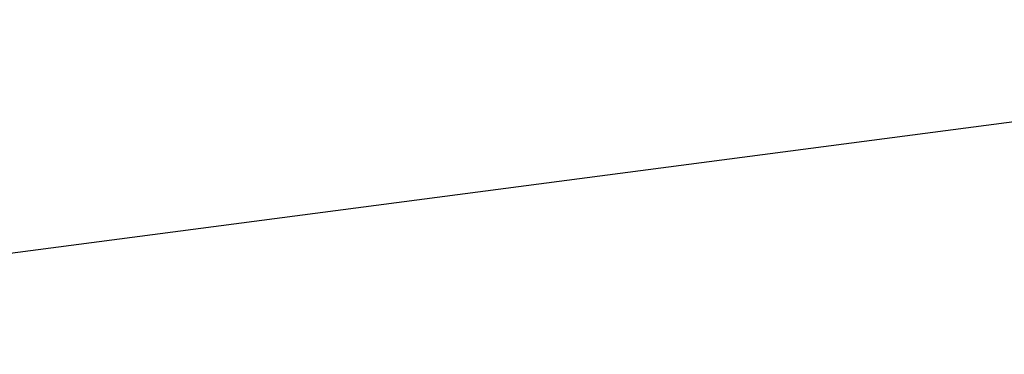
# Model space of a CAD drawing. Extents: x 0 to 363660, y 0 to 4201329.
# Tile 133 of 256: x 360214.7576 to 360214.8226, y 4200495.6146 to 4200495.6367. Entities that reach past the tile are written whole.
import ezdxf

# ---------------------------------------------------------------- set-up
doc = ezdxf.new("R2010")
doc.units = 0
doc.header["$LTSCALE"] = 0.5
doc.header["$MEASUREMENT"] = 0
doc.layers.add('(032) Горизонтали утолщенные', color=32, linetype='Continuous', lineweight=30)

# ---------------------------------------------------------------- blocks, each defined once
blk = doc.blocks.new('gergrgrre')
at = {"layer": '(032) Горизонтали утолщенные', "color": 32}
blk.add_polyline3d([(360221.745167, 4200495.461406, 546), (360220.39, 4200495.589996, 546), (360218.98, 4200495.690002, 546), (360217.57, 4200495.739998, 546), (360216.2, 4200495.730003, 546), (360214.9, 4200495.639999, 546), (360213.68, 4200495.480003, 546), (360212.51, 4200495.25, 546), (360211.4, 4200494.949997, 546), (360210.33, 4200494.580002, 546), (360209.3, 4200494.139999, 546), (360208.29, 4200493.629997, 546), (360207.29, 4200493.059998, 546), (360206.32, 4200492.410004, 546), (360205.37, 4200491.68, 546), (360204.44, 4200490.860001, 546)], dxfattribs=at)
blk.add_polyline3d([(360221.745167, 4200495.461406, 546), (360220.39, 4200495.589996, 546), (360218.98, 4200495.690002, 546), (360217.57, 4200495.739998, 546), (360216.2, 4200495.730003, 546), (360214.9, 4200495.639999, 546), (360213.68, 4200495.480003, 546), (360212.51, 4200495.25, 546), (360211.4, 4200494.949997, 546), (360210.33, 4200494.580002, 546), (360209.3, 4200494.139999, 546), (360208.29, 4200493.629997, 546), (360207.29, 4200493.059998, 546), (360206.32, 4200492.410004, 546), (360205.37, 4200491.68, 546), (360204.44, 4200490.860001, 546)], dxfattribs=at)
blk.add_polyline3d([(360221.745167, 4200495.461406, 546), (360220.39, 4200495.589996, 546), (360218.98, 4200495.690002, 546), (360217.57, 4200495.739998, 546), (360216.2, 4200495.730003, 546), (360214.9, 4200495.639999, 546), (360213.68, 4200495.480003, 546), (360212.51, 4200495.25, 546), (360211.4, 4200494.949997, 546), (360210.33, 4200494.580002, 546), (360209.3, 4200494.139999, 546), (360208.29, 4200493.629997, 546), (360207.29, 4200493.059998, 546), (360206.32, 4200492.410004, 546), (360205.37, 4200491.68, 546), (360204.44, 4200490.860001, 546)], dxfattribs=at)
blk.add_polyline3d([(360221.745167, 4200495.461406, 546), (360220.39, 4200495.589996, 546), (360218.98, 4200495.690002, 546), (360217.57, 4200495.739998, 546), (360216.2, 4200495.730003, 546), (360214.9, 4200495.639999, 546), (360213.68, 4200495.480003, 546), (360212.51, 4200495.25, 546), (360211.4, 4200494.949997, 546), (360210.33, 4200494.580002, 546), (360209.3, 4200494.139999, 546), (360208.29, 4200493.629997, 546), (360207.29, 4200493.059998, 546), (360206.32, 4200492.410004, 546), (360205.37, 4200491.68, 546), (360204.44, 4200490.860001, 546)], dxfattribs=at)
blk.add_polyline3d([(360221.745167, 4200495.461406, 546), (360220.39, 4200495.589996, 546), (360218.98, 4200495.690002, 546), (360217.57, 4200495.739998, 546), (360216.2, 4200495.730003, 546), (360214.9, 4200495.639999, 546), (360213.68, 4200495.480003, 546), (360212.51, 4200495.25, 546), (360211.4, 4200494.949997, 546), (360210.33, 4200494.580002, 546), (360209.3, 4200494.139999, 546), (360208.29, 4200493.629997, 546), (360207.29, 4200493.059998, 546), (360206.32, 4200492.410004, 546), (360205.37, 4200491.68, 546), (360204.44, 4200490.860001, 546)], dxfattribs=at)
blk.add_polyline3d([(360221.745167, 4200495.461406, 546), (360220.39, 4200495.589996, 546), (360218.98, 4200495.690002, 546), (360217.57, 4200495.739998, 546), (360216.2, 4200495.730003, 546), (360214.9, 4200495.639999, 546), (360213.68, 4200495.480003, 546), (360212.51, 4200495.25, 546), (360211.4, 4200494.949997, 546), (360210.33, 4200494.580002, 546), (360209.3, 4200494.139999, 546), (360208.29, 4200493.629997, 546), (360207.29, 4200493.059998, 546), (360206.32, 4200492.410004, 546), (360205.37, 4200491.68, 546), (360204.44, 4200490.860001, 546)], dxfattribs=at)
blk.add_polyline3d([(360221.745167, 4200495.461406, 546), (360220.39, 4200495.589996, 546), (360218.98, 4200495.690002, 546), (360217.57, 4200495.739998, 546), (360216.2, 4200495.730003, 546), (360214.9, 4200495.639999, 546), (360213.68, 4200495.480003, 546), (360212.51, 4200495.25, 546), (360211.4, 4200494.949997, 546), (360210.33, 4200494.580002, 546), (360209.3, 4200494.139999, 546), (360208.29, 4200493.629997, 546), (360207.29, 4200493.059998, 546), (360206.32, 4200492.410004, 546), (360205.37, 4200491.68, 546), (360204.44, 4200490.860001, 546)], dxfattribs=at)
blk.add_polyline3d([(360221.745167, 4200495.461406, 546), (360220.39, 4200495.589996, 546), (360218.98, 4200495.690002, 546), (360217.57, 4200495.739998, 546), (360216.2, 4200495.730003, 546), (360214.9, 4200495.639999, 546), (360213.68, 4200495.480003, 546), (360212.51, 4200495.25, 546), (360211.4, 4200494.949997, 546), (360210.33, 4200494.580002, 546), (360209.3, 4200494.139999, 546), (360208.29, 4200493.629997, 546), (360207.29, 4200493.059998, 546), (360206.32, 4200492.410004, 546), (360205.37, 4200491.68, 546), (360204.44, 4200490.860001, 546)], dxfattribs=at)
blk.add_polyline3d([(360221.745167, 4200495.461406, 546), (360220.39, 4200495.589996, 546), (360218.98, 4200495.690002, 546), (360217.57, 4200495.739998, 546), (360216.2, 4200495.730003, 546), (360214.9, 4200495.639999, 546), (360213.68, 4200495.480003, 546), (360212.51, 4200495.25, 546), (360211.4, 4200494.949997, 546), (360210.33, 4200494.580002, 546), (360209.3, 4200494.139999, 546), (360208.29, 4200493.629997, 546), (360207.29, 4200493.059998, 546), (360206.32, 4200492.410004, 546), (360205.37, 4200491.68, 546), (360204.44, 4200490.860001, 546)], dxfattribs=at)
blk.add_polyline3d([(360221.745167, 4200495.461406, 546), (360220.39, 4200495.589996, 546), (360218.98, 4200495.690002, 546), (360217.57, 4200495.739998, 546), (360216.2, 4200495.730003, 546), (360214.9, 4200495.639999, 546), (360213.68, 4200495.480003, 546), (360212.51, 4200495.25, 546), (360211.4, 4200494.949997, 546), (360210.33, 4200494.580002, 546), (360209.3, 4200494.139999, 546), (360208.29, 4200493.629997, 546), (360207.29, 4200493.059998, 546), (360206.32, 4200492.410004, 546), (360205.37, 4200491.68, 546), (360204.44, 4200490.860001, 546)], dxfattribs=at)
blk.add_polyline3d([(360221.745167, 4200495.461406, 546), (360220.39, 4200495.589996, 546), (360218.98, 4200495.690002, 546), (360217.57, 4200495.739998, 546), (360216.2, 4200495.730003, 546), (360214.9, 4200495.639999, 546), (360213.68, 4200495.480003, 546), (360212.51, 4200495.25, 546), (360211.4, 4200494.949997, 546), (360210.33, 4200494.580002, 546), (360209.3, 4200494.139999, 546), (360208.29, 4200493.629997, 546), (360207.29, 4200493.059998, 546), (360206.32, 4200492.410004, 546), (360205.37, 4200491.68, 546), (360204.44, 4200490.860001, 546)], dxfattribs=at)
blk.add_polyline3d([(360221.745167, 4200495.461406, 546), (360220.39, 4200495.589996, 546), (360218.98, 4200495.690002, 546), (360217.57, 4200495.739998, 546), (360216.2, 4200495.730003, 546), (360214.9, 4200495.639999, 546), (360213.68, 4200495.480003, 546), (360212.51, 4200495.25, 546), (360211.4, 4200494.949997, 546), (360210.33, 4200494.580002, 546), (360209.3, 4200494.139999, 546), (360208.29, 4200493.629997, 546), (360207.29, 4200493.059998, 546), (360206.32, 4200492.410004, 546), (360205.37, 4200491.68, 546), (360204.44, 4200490.860001, 546)], dxfattribs=at)
blk.add_polyline3d([(360221.745167, 4200495.461406, 546), (360220.39, 4200495.589996, 546), (360218.98, 4200495.690002, 546), (360217.57, 4200495.739998, 546), (360216.2, 4200495.730003, 546), (360214.9, 4200495.639999, 546), (360213.68, 4200495.480003, 546), (360212.51, 4200495.25, 546), (360211.4, 4200494.949997, 546), (360210.33, 4200494.580002, 546), (360209.3, 4200494.139999, 546), (360208.29, 4200493.629997, 546), (360207.29, 4200493.059998, 546), (360206.32, 4200492.410004, 546), (360205.37, 4200491.68, 546), (360204.44, 4200490.860001, 546)], dxfattribs=at)
blk.add_polyline3d([(360221.745167, 4200495.461406, 546), (360220.39, 4200495.589996, 546), (360218.98, 4200495.690002, 546), (360217.57, 4200495.739998, 546), (360216.2, 4200495.730003, 546), (360214.9, 4200495.639999, 546), (360213.68, 4200495.480003, 546), (360212.51, 4200495.25, 546), (360211.4, 4200494.949997, 546), (360210.33, 4200494.580002, 546), (360209.3, 4200494.139999, 546), (360208.29, 4200493.629997, 546), (360207.29, 4200493.059998, 546), (360206.32, 4200492.410004, 546), (360205.37, 4200491.68, 546), (360204.44, 4200490.860001, 546)], dxfattribs=at)
blk.add_polyline3d([(360221.745167, 4200495.461406, 546), (360220.39, 4200495.589996, 546), (360218.98, 4200495.690002, 546), (360217.57, 4200495.739998, 546), (360216.2, 4200495.730003, 546), (360214.9, 4200495.639999, 546), (360213.68, 4200495.480003, 546), (360212.51, 4200495.25, 546), (360211.4, 4200494.949997, 546), (360210.33, 4200494.580002, 546), (360209.3, 4200494.139999, 546), (360208.29, 4200493.629997, 546), (360207.29, 4200493.059998, 546), (360206.32, 4200492.410004, 546), (360205.37, 4200491.68, 546), (360204.44, 4200490.860001, 546)], dxfattribs=at)
blk.add_polyline3d([(360221.745167, 4200495.461406, 546), (360220.39, 4200495.589996, 546), (360218.98, 4200495.690002, 546), (360217.57, 4200495.739998, 546), (360216.2, 4200495.730003, 546), (360214.9, 4200495.639999, 546), (360213.68, 4200495.480003, 546), (360212.51, 4200495.25, 546), (360211.4, 4200494.949997, 546), (360210.33, 4200494.580002, 546), (360209.3, 4200494.139999, 546), (360208.29, 4200493.629997, 546), (360207.29, 4200493.059998, 546), (360206.32, 4200492.410004, 546), (360205.37, 4200491.68, 546), (360204.44, 4200490.860001, 546)], dxfattribs=at)
blk.add_polyline3d([(360221.745167, 4200495.461406, 546), (360220.39, 4200495.589996, 546), (360218.98, 4200495.690002, 546), (360217.57, 4200495.739998, 546), (360216.2, 4200495.730003, 546), (360214.9, 4200495.639999, 546), (360213.68, 4200495.480003, 546), (360212.51, 4200495.25, 546), (360211.4, 4200494.949997, 546), (360210.33, 4200494.580002, 546), (360209.3, 4200494.139999, 546), (360208.29, 4200493.629997, 546), (360207.29, 4200493.059998, 546), (360206.32, 4200492.410004, 546), (360205.37, 4200491.68, 546), (360204.44, 4200490.860001, 546)], dxfattribs=at)
blk.add_polyline3d([(360221.745167, 4200495.461406, 546), (360220.39, 4200495.589996, 546), (360218.98, 4200495.690002, 546), (360217.57, 4200495.739998, 546), (360216.2, 4200495.730003, 546), (360214.9, 4200495.639999, 546), (360213.68, 4200495.480003, 546), (360212.51, 4200495.25, 546), (360211.4, 4200494.949997, 546), (360210.33, 4200494.580002, 546), (360209.3, 4200494.139999, 546), (360208.29, 4200493.629997, 546), (360207.29, 4200493.059998, 546), (360206.32, 4200492.410004, 546), (360205.37, 4200491.68, 546), (360204.44, 4200490.860001, 546)], dxfattribs=at)
blk.add_polyline3d([(360221.745167, 4200495.461406, 546), (360220.39, 4200495.589996, 546), (360218.98, 4200495.690002, 546), (360217.57, 4200495.739998, 546), (360216.2, 4200495.730003, 546), (360214.9, 4200495.639999, 546), (360213.68, 4200495.480003, 546), (360212.51, 4200495.25, 546), (360211.4, 4200494.949997, 546), (360210.33, 4200494.580002, 546), (360209.3, 4200494.139999, 546), (360208.29, 4200493.629997, 546), (360207.29, 4200493.059998, 546), (360206.32, 4200492.410004, 546), (360205.37, 4200491.68, 546), (360204.44, 4200490.860001, 546)], dxfattribs=at)
blk.add_polyline3d([(360221.745167, 4200495.461406, 546), (360220.39, 4200495.589996, 546), (360218.98, 4200495.690002, 546), (360217.57, 4200495.739998, 546), (360216.2, 4200495.730003, 546), (360214.9, 4200495.639999, 546), (360213.68, 4200495.480003, 546), (360212.51, 4200495.25, 546), (360211.4, 4200494.949997, 546), (360210.33, 4200494.580002, 546), (360209.3, 4200494.139999, 546), (360208.29, 4200493.629997, 546), (360207.29, 4200493.059998, 546), (360206.32, 4200492.410004, 546), (360205.37, 4200491.68, 546), (360204.44, 4200490.860001, 546)], dxfattribs=at)
blk.add_polyline3d([(360221.745167, 4200495.461406, 546), (360220.39, 4200495.589996, 546), (360218.98, 4200495.690002, 546), (360217.57, 4200495.739998, 546), (360216.2, 4200495.730003, 546), (360214.9, 4200495.639999, 546), (360213.68, 4200495.480003, 546), (360212.51, 4200495.25, 546), (360211.4, 4200494.949997, 546), (360210.33, 4200494.580002, 546), (360209.3, 4200494.139999, 546), (360208.29, 4200493.629997, 546), (360207.29, 4200493.059998, 546), (360206.32, 4200492.410004, 546), (360205.37, 4200491.68, 546), (360204.44, 4200490.860001, 546)], dxfattribs=at)
blk.add_polyline3d([(360221.745167, 4200495.461406, 546), (360220.39, 4200495.589996, 546), (360218.98, 4200495.690002, 546), (360217.57, 4200495.739998, 546), (360216.2, 4200495.730003, 546), (360214.9, 4200495.639999, 546), (360213.68, 4200495.480003, 546), (360212.51, 4200495.25, 546), (360211.4, 4200494.949997, 546), (360210.33, 4200494.580002, 546), (360209.3, 4200494.139999, 546), (360208.29, 4200493.629997, 546), (360207.29, 4200493.059998, 546), (360206.32, 4200492.410004, 546), (360205.37, 4200491.68, 546), (360204.44, 4200490.860001, 546)], dxfattribs=at)
blk.add_polyline3d([(360221.745167, 4200495.461406, 546), (360220.39, 4200495.589996, 546), (360218.98, 4200495.690002, 546), (360217.57, 4200495.739998, 546), (360216.2, 4200495.730003, 546), (360214.9, 4200495.639999, 546), (360213.68, 4200495.480003, 546), (360212.51, 4200495.25, 546), (360211.4, 4200494.949997, 546), (360210.33, 4200494.580002, 546), (360209.3, 4200494.139999, 546), (360208.29, 4200493.629997, 546), (360207.29, 4200493.059998, 546), (360206.32, 4200492.410004, 546), (360205.37, 4200491.68, 546), (360204.44, 4200490.860001, 546)], dxfattribs=at)
blk.add_polyline3d([(360221.745167, 4200495.461406, 546), (360220.39, 4200495.589996, 546), (360218.98, 4200495.690002, 546), (360217.57, 4200495.739998, 546), (360216.2, 4200495.730003, 546), (360214.9, 4200495.639999, 546), (360213.68, 4200495.480003, 546), (360212.51, 4200495.25, 546), (360211.4, 4200494.949997, 546), (360210.33, 4200494.580002, 546), (360209.3, 4200494.139999, 546), (360208.29, 4200493.629997, 546), (360207.29, 4200493.059998, 546), (360206.32, 4200492.410004, 546), (360205.37, 4200491.68, 546), (360204.44, 4200490.860001, 546)], dxfattribs=at)
blk.add_polyline3d([(360221.745167, 4200495.461406, 546), (360220.39, 4200495.589996, 546), (360218.98, 4200495.690002, 546), (360217.57, 4200495.739998, 546), (360216.2, 4200495.730003, 546), (360214.9, 4200495.639999, 546), (360213.68, 4200495.480003, 546), (360212.51, 4200495.25, 546), (360211.4, 4200494.949997, 546), (360210.33, 4200494.580002, 546), (360209.3, 4200494.139999, 546), (360208.29, 4200493.629997, 546), (360207.29, 4200493.059998, 546), (360206.32, 4200492.410004, 546), (360205.37, 4200491.68, 546), (360204.44, 4200490.860001, 546)], dxfattribs=at)
blk.add_polyline3d([(360221.745167, 4200495.461406, 546), (360220.39, 4200495.589996, 546), (360218.98, 4200495.690002, 546), (360217.57, 4200495.739998, 546), (360216.2, 4200495.730003, 546), (360214.9, 4200495.639999, 546), (360213.68, 4200495.480003, 546), (360212.51, 4200495.25, 546), (360211.4, 4200494.949997, 546), (360210.33, 4200494.580002, 546), (360209.3, 4200494.139999, 546), (360208.29, 4200493.629997, 546), (360207.29, 4200493.059998, 546), (360206.32, 4200492.410004, 546), (360205.37, 4200491.68, 546), (360204.44, 4200490.860001, 546)], dxfattribs=at)
blk.add_polyline3d([(360221.745167, 4200495.461406, 546), (360220.39, 4200495.589996, 546), (360218.98, 4200495.690002, 546), (360217.57, 4200495.739998, 546), (360216.2, 4200495.730003, 546), (360214.9, 4200495.639999, 546), (360213.68, 4200495.480003, 546), (360212.51, 4200495.25, 546), (360211.4, 4200494.949997, 546), (360210.33, 4200494.580002, 546), (360209.3, 4200494.139999, 546), (360208.29, 4200493.629997, 546), (360207.29, 4200493.059998, 546), (360206.32, 4200492.410004, 546), (360205.37, 4200491.68, 546), (360204.44, 4200490.860001, 546)], dxfattribs=at)
blk.add_polyline3d([(360221.745167, 4200495.461406, 546), (360220.39, 4200495.589996, 546), (360218.98, 4200495.690002, 546), (360217.57, 4200495.739998, 546), (360216.2, 4200495.730003, 546), (360214.9, 4200495.639999, 546), (360213.68, 4200495.480003, 546), (360212.51, 4200495.25, 546), (360211.4, 4200494.949997, 546), (360210.33, 4200494.580002, 546), (360209.3, 4200494.139999, 546), (360208.29, 4200493.629997, 546), (360207.29, 4200493.059998, 546), (360206.32, 4200492.410004, 546), (360205.37, 4200491.68, 546), (360204.44, 4200490.860001, 546)], dxfattribs=at)
blk.add_polyline3d([(360221.745167, 4200495.461406, 546), (360220.39, 4200495.589996, 546), (360218.98, 4200495.690002, 546), (360217.57, 4200495.739998, 546), (360216.2, 4200495.730003, 546), (360214.9, 4200495.639999, 546), (360213.68, 4200495.480003, 546), (360212.51, 4200495.25, 546), (360211.4, 4200494.949997, 546), (360210.33, 4200494.580002, 546), (360209.3, 4200494.139999, 546), (360208.29, 4200493.629997, 546), (360207.29, 4200493.059998, 546), (360206.32, 4200492.410004, 546), (360205.37, 4200491.68, 546), (360204.44, 4200490.860001, 546)], dxfattribs=at)
blk.add_polyline3d([(360221.745167, 4200495.461406, 546), (360220.39, 4200495.589996, 546), (360218.98, 4200495.690002, 546), (360217.57, 4200495.739998, 546), (360216.2, 4200495.730003, 546), (360214.9, 4200495.639999, 546), (360213.68, 4200495.480003, 546), (360212.51, 4200495.25, 546), (360211.4, 4200494.949997, 546), (360210.33, 4200494.580002, 546), (360209.3, 4200494.139999, 546), (360208.29, 4200493.629997, 546), (360207.29, 4200493.059998, 546), (360206.32, 4200492.410004, 546), (360205.37, 4200491.68, 546), (360204.44, 4200490.860001, 546)], dxfattribs=at)
blk.add_polyline3d([(360221.745167, 4200495.461406, 546), (360220.39, 4200495.589996, 546), (360218.98, 4200495.690002, 546), (360217.57, 4200495.739998, 546), (360216.2, 4200495.730003, 546), (360214.9, 4200495.639999, 546), (360213.68, 4200495.480003, 546), (360212.51, 4200495.25, 546), (360211.4, 4200494.949997, 546), (360210.33, 4200494.580002, 546), (360209.3, 4200494.139999, 546), (360208.29, 4200493.629997, 546), (360207.29, 4200493.059998, 546), (360206.32, 4200492.410004, 546), (360205.37, 4200491.68, 546), (360204.44, 4200490.860001, 546)], dxfattribs=at)
blk.add_polyline3d([(360221.745167, 4200495.461406, 546), (360220.39, 4200495.589996, 546), (360218.98, 4200495.690002, 546), (360217.57, 4200495.739998, 546), (360216.2, 4200495.730003, 546), (360214.9, 4200495.639999, 546), (360213.68, 4200495.480003, 546), (360212.51, 4200495.25, 546), (360211.4, 4200494.949997, 546), (360210.33, 4200494.580002, 546), (360209.3, 4200494.139999, 546), (360208.29, 4200493.629997, 546), (360207.29, 4200493.059998, 546), (360206.32, 4200492.410004, 546), (360205.37, 4200491.68, 546), (360204.44, 4200490.860001, 546)], dxfattribs=at)
blk.add_polyline3d([(360221.745167, 4200495.461406, 546), (360220.39, 4200495.589996, 546), (360218.98, 4200495.690002, 546), (360217.57, 4200495.739998, 546), (360216.2, 4200495.730003, 546), (360214.9, 4200495.639999, 546), (360213.68, 4200495.480003, 546), (360212.51, 4200495.25, 546), (360211.4, 4200494.949997, 546), (360210.33, 4200494.580002, 546), (360209.3, 4200494.139999, 546), (360208.29, 4200493.629997, 546), (360207.29, 4200493.059998, 546), (360206.32, 4200492.410004, 546), (360205.37, 4200491.68, 546), (360204.44, 4200490.860001, 546)], dxfattribs=at)
blk.add_polyline3d([(360221.745167, 4200495.461406, 546), (360220.39, 4200495.589996, 546), (360218.98, 4200495.690002, 546), (360217.57, 4200495.739998, 546), (360216.2, 4200495.730003, 546), (360214.9, 4200495.639999, 546), (360213.68, 4200495.480003, 546), (360212.51, 4200495.25, 546), (360211.4, 4200494.949997, 546), (360210.33, 4200494.580002, 546), (360209.3, 4200494.139999, 546), (360208.29, 4200493.629997, 546), (360207.29, 4200493.059998, 546), (360206.32, 4200492.410004, 546), (360205.37, 4200491.68, 546), (360204.44, 4200490.860001, 546)], dxfattribs=at)
blk.add_polyline3d([(360221.745167, 4200495.461406, 546), (360220.39, 4200495.589996, 546), (360218.98, 4200495.690002, 546), (360217.57, 4200495.739998, 546), (360216.2, 4200495.730003, 546), (360214.9, 4200495.639999, 546), (360213.68, 4200495.480003, 546), (360212.51, 4200495.25, 546), (360211.4, 4200494.949997, 546), (360210.33, 4200494.580002, 546), (360209.3, 4200494.139999, 546), (360208.29, 4200493.629997, 546), (360207.29, 4200493.059998, 546), (360206.32, 4200492.410004, 546), (360205.37, 4200491.68, 546), (360204.44, 4200490.860001, 546)], dxfattribs=at)
blk.add_polyline3d([(360221.745167, 4200495.461406, 546), (360220.39, 4200495.589996, 546), (360218.98, 4200495.690002, 546), (360217.57, 4200495.739998, 546), (360216.2, 4200495.730003, 546), (360214.9, 4200495.639999, 546), (360213.68, 4200495.480003, 546), (360212.51, 4200495.25, 546), (360211.4, 4200494.949997, 546), (360210.33, 4200494.580002, 546), (360209.3, 4200494.139999, 546), (360208.29, 4200493.629997, 546), (360207.29, 4200493.059998, 546), (360206.32, 4200492.410004, 546), (360205.37, 4200491.68, 546), (360204.44, 4200490.860001, 546)], dxfattribs=at)
blk.add_polyline3d([(360221.745167, 4200495.461406, 546), (360220.39, 4200495.589996, 546), (360218.98, 4200495.690002, 546), (360217.57, 4200495.739998, 546), (360216.2, 4200495.730003, 546), (360214.9, 4200495.639999, 546), (360213.68, 4200495.480003, 546), (360212.51, 4200495.25, 546), (360211.4, 4200494.949997, 546), (360210.33, 4200494.580002, 546), (360209.3, 4200494.139999, 546), (360208.29, 4200493.629997, 546), (360207.29, 4200493.059998, 546), (360206.32, 4200492.410004, 546), (360205.37, 4200491.68, 546), (360204.44, 4200490.860001, 546)], dxfattribs=at)
blk.add_polyline3d([(360221.745167, 4200495.461406, 546), (360220.39, 4200495.589996, 546), (360218.98, 4200495.690002, 546), (360217.57, 4200495.739998, 546), (360216.2, 4200495.730003, 546), (360214.9, 4200495.639999, 546), (360213.68, 4200495.480003, 546), (360212.51, 4200495.25, 546), (360211.4, 4200494.949997, 546), (360210.33, 4200494.580002, 546), (360209.3, 4200494.139999, 546), (360208.29, 4200493.629997, 546), (360207.29, 4200493.059998, 546), (360206.32, 4200492.410004, 546), (360205.37, 4200491.68, 546), (360204.44, 4200490.860001, 546)], dxfattribs=at)
blk.add_polyline3d([(360221.745167, 4200495.461406, 546), (360220.39, 4200495.589996, 546), (360218.98, 4200495.690002, 546), (360217.57, 4200495.739998, 546), (360216.2, 4200495.730003, 546), (360214.9, 4200495.639999, 546), (360213.68, 4200495.480003, 546), (360212.51, 4200495.25, 546), (360211.4, 4200494.949997, 546), (360210.33, 4200494.580002, 546), (360209.3, 4200494.139999, 546), (360208.29, 4200493.629997, 546), (360207.29, 4200493.059998, 546), (360206.32, 4200492.410004, 546), (360205.37, 4200491.68, 546), (360204.44, 4200490.860001, 546)], dxfattribs=at)
blk.add_polyline3d([(360221.745167, 4200495.461406, 546), (360220.39, 4200495.589996, 546), (360218.98, 4200495.690002, 546), (360217.57, 4200495.739998, 546), (360216.2, 4200495.730003, 546), (360214.9, 4200495.639999, 546), (360213.68, 4200495.480003, 546), (360212.51, 4200495.25, 546), (360211.4, 4200494.949997, 546), (360210.33, 4200494.580002, 546), (360209.3, 4200494.139999, 546), (360208.29, 4200493.629997, 546), (360207.29, 4200493.059998, 546), (360206.32, 4200492.410004, 546), (360205.37, 4200491.68, 546), (360204.44, 4200490.860001, 546)], dxfattribs=at)
blk.add_polyline3d([(360221.745167, 4200495.461406, 546), (360220.39, 4200495.589996, 546), (360218.98, 4200495.690002, 546), (360217.57, 4200495.739998, 546), (360216.2, 4200495.730003, 546), (360214.9, 4200495.639999, 546), (360213.68, 4200495.480003, 546), (360212.51, 4200495.25, 546), (360211.4, 4200494.949997, 546), (360210.33, 4200494.580002, 546), (360209.3, 4200494.139999, 546), (360208.29, 4200493.629997, 546), (360207.29, 4200493.059998, 546), (360206.32, 4200492.410004, 546), (360205.37, 4200491.68, 546), (360204.44, 4200490.860001, 546)], dxfattribs=at)
blk.add_polyline3d([(360221.745167, 4200495.461406, 546), (360220.39, 4200495.589996, 546), (360218.98, 4200495.690002, 546), (360217.57, 4200495.739998, 546), (360216.2, 4200495.730003, 546), (360214.9, 4200495.639999, 546), (360213.68, 4200495.480003, 546), (360212.51, 4200495.25, 546), (360211.4, 4200494.949997, 546), (360210.33, 4200494.580002, 546), (360209.3, 4200494.139999, 546), (360208.29, 4200493.629997, 546), (360207.29, 4200493.059998, 546), (360206.32, 4200492.410004, 546), (360205.37, 4200491.68, 546), (360204.44, 4200490.860001, 546)], dxfattribs=at)
blk.add_polyline3d([(360221.745167, 4200495.461406, 546), (360220.39, 4200495.589996, 546), (360218.98, 4200495.690002, 546), (360217.57, 4200495.739998, 546), (360216.2, 4200495.730003, 546), (360214.9, 4200495.639999, 546), (360213.68, 4200495.480003, 546), (360212.51, 4200495.25, 546), (360211.4, 4200494.949997, 546), (360210.33, 4200494.580002, 546), (360209.3, 4200494.139999, 546), (360208.29, 4200493.629997, 546), (360207.29, 4200493.059998, 546), (360206.32, 4200492.410004, 546), (360205.37, 4200491.68, 546), (360204.44, 4200490.860001, 546)], dxfattribs=at)
blk.add_polyline3d([(360221.745167, 4200495.461406, 546), (360220.39, 4200495.589996, 546), (360218.98, 4200495.690002, 546), (360217.57, 4200495.739998, 546), (360216.2, 4200495.730003, 546), (360214.9, 4200495.639999, 546), (360213.68, 4200495.480003, 546), (360212.51, 4200495.25, 546), (360211.4, 4200494.949997, 546), (360210.33, 4200494.580002, 546), (360209.3, 4200494.139999, 546), (360208.29, 4200493.629997, 546), (360207.29, 4200493.059998, 546), (360206.32, 4200492.410004, 546), (360205.37, 4200491.68, 546), (360204.44, 4200490.860001, 546)], dxfattribs=at)
blk.add_polyline3d([(360221.745167, 4200495.461406, 546), (360220.39, 4200495.589996, 546), (360218.98, 4200495.690002, 546), (360217.57, 4200495.739998, 546), (360216.2, 4200495.730003, 546), (360214.9, 4200495.639999, 546), (360213.68, 4200495.480003, 546), (360212.51, 4200495.25, 546), (360211.4, 4200494.949997, 546), (360210.33, 4200494.580002, 546), (360209.3, 4200494.139999, 546), (360208.29, 4200493.629997, 546), (360207.29, 4200493.059998, 546), (360206.32, 4200492.410004, 546), (360205.37, 4200491.68, 546), (360204.44, 4200490.860001, 546)], dxfattribs=at)
blk.add_polyline3d([(360221.745167, 4200495.461406, 546), (360220.39, 4200495.589996, 546), (360218.98, 4200495.690002, 546), (360217.57, 4200495.739998, 546), (360216.2, 4200495.730003, 546), (360214.9, 4200495.639999, 546), (360213.68, 4200495.480003, 546), (360212.51, 4200495.25, 546), (360211.4, 4200494.949997, 546), (360210.33, 4200494.580002, 546), (360209.3, 4200494.139999, 546), (360208.29, 4200493.629997, 546), (360207.29, 4200493.059998, 546), (360206.32, 4200492.410004, 546), (360205.37, 4200491.68, 546), (360204.44, 4200490.860001, 546)], dxfattribs=at)
blk.add_polyline3d([(360221.745167, 4200495.461406, 546), (360220.39, 4200495.589996, 546), (360218.98, 4200495.690002, 546), (360217.57, 4200495.739998, 546), (360216.2, 4200495.730003, 546), (360214.9, 4200495.639999, 546), (360213.68, 4200495.480003, 546), (360212.51, 4200495.25, 546), (360211.4, 4200494.949997, 546), (360210.33, 4200494.580002, 546), (360209.3, 4200494.139999, 546), (360208.29, 4200493.629997, 546), (360207.29, 4200493.059998, 546), (360206.32, 4200492.410004, 546), (360205.37, 4200491.68, 546), (360204.44, 4200490.860001, 546)], dxfattribs=at)
blk.add_polyline3d([(360221.745167, 4200495.461406, 546), (360220.39, 4200495.589996, 546), (360218.98, 4200495.690002, 546), (360217.57, 4200495.739998, 546), (360216.2, 4200495.730003, 546), (360214.9, 4200495.639999, 546), (360213.68, 4200495.480003, 546), (360212.51, 4200495.25, 546), (360211.4, 4200494.949997, 546), (360210.33, 4200494.580002, 546), (360209.3, 4200494.139999, 546), (360208.29, 4200493.629997, 546), (360207.29, 4200493.059998, 546), (360206.32, 4200492.410004, 546), (360205.37, 4200491.68, 546), (360204.44, 4200490.860001, 546)], dxfattribs=at)
blk.add_polyline3d([(360221.745167, 4200495.461406, 546), (360220.39, 4200495.589996, 546), (360218.98, 4200495.690002, 546), (360217.57, 4200495.739998, 546), (360216.2, 4200495.730003, 546), (360214.9, 4200495.639999, 546), (360213.68, 4200495.480003, 546), (360212.51, 4200495.25, 546), (360211.4, 4200494.949997, 546), (360210.33, 4200494.580002, 546), (360209.3, 4200494.139999, 546), (360208.29, 4200493.629997, 546), (360207.29, 4200493.059998, 546), (360206.32, 4200492.410004, 546), (360205.37, 4200491.68, 546), (360204.44, 4200490.860001, 546)], dxfattribs=at)
blk.add_polyline3d([(360221.745167, 4200495.461406, 546), (360220.39, 4200495.589996, 546), (360218.98, 4200495.690002, 546), (360217.57, 4200495.739998, 546), (360216.2, 4200495.730003, 546), (360214.9, 4200495.639999, 546), (360213.68, 4200495.480003, 546), (360212.51, 4200495.25, 546), (360211.4, 4200494.949997, 546), (360210.33, 4200494.580002, 546), (360209.3, 4200494.139999, 546), (360208.29, 4200493.629997, 546), (360207.29, 4200493.059998, 546), (360206.32, 4200492.410004, 546), (360205.37, 4200491.68, 546), (360204.44, 4200490.860001, 546)], dxfattribs=at)
blk.add_polyline3d([(360221.745167, 4200495.461406, 546), (360220.39, 4200495.589996, 546), (360218.98, 4200495.690002, 546), (360217.57, 4200495.739998, 546), (360216.2, 4200495.730003, 546), (360214.9, 4200495.639999, 546), (360213.68, 4200495.480003, 546), (360212.51, 4200495.25, 546), (360211.4, 4200494.949997, 546), (360210.33, 4200494.580002, 546), (360209.3, 4200494.139999, 546), (360208.29, 4200493.629997, 546), (360207.29, 4200493.059998, 546), (360206.32, 4200492.410004, 546), (360205.37, 4200491.68, 546), (360204.44, 4200490.860001, 546)], dxfattribs=at)
blk.add_polyline3d([(360221.745167, 4200495.461406, 546), (360220.39, 4200495.589996, 546), (360218.98, 4200495.690002, 546), (360217.57, 4200495.739998, 546), (360216.2, 4200495.730003, 546), (360214.9, 4200495.639999, 546), (360213.68, 4200495.480003, 546), (360212.51, 4200495.25, 546), (360211.4, 4200494.949997, 546), (360210.33, 4200494.580002, 546), (360209.3, 4200494.139999, 546), (360208.29, 4200493.629997, 546), (360207.29, 4200493.059998, 546), (360206.32, 4200492.410004, 546), (360205.37, 4200491.68, 546), (360204.44, 4200490.860001, 546)], dxfattribs=at)
blk.add_polyline3d([(360221.745167, 4200495.461406, 546), (360220.39, 4200495.589996, 546), (360218.98, 4200495.690002, 546), (360217.57, 4200495.739998, 546), (360216.2, 4200495.730003, 546), (360214.9, 4200495.639999, 546), (360213.68, 4200495.480003, 546), (360212.51, 4200495.25, 546), (360211.4, 4200494.949997, 546), (360210.33, 4200494.580002, 546), (360209.3, 4200494.139999, 546), (360208.29, 4200493.629997, 546), (360207.29, 4200493.059998, 546), (360206.32, 4200492.410004, 546), (360205.37, 4200491.68, 546), (360204.44, 4200490.860001, 546)], dxfattribs=at)
blk.add_polyline3d([(360221.745167, 4200495.461406, 546), (360220.39, 4200495.589996, 546), (360218.98, 4200495.690002, 546), (360217.57, 4200495.739998, 546), (360216.2, 4200495.730003, 546), (360214.9, 4200495.639999, 546), (360213.68, 4200495.480003, 546), (360212.51, 4200495.25, 546), (360211.4, 4200494.949997, 546), (360210.33, 4200494.580002, 546), (360209.3, 4200494.139999, 546), (360208.29, 4200493.629997, 546), (360207.29, 4200493.059998, 546), (360206.32, 4200492.410004, 546), (360205.37, 4200491.68, 546), (360204.44, 4200490.860001, 546)], dxfattribs=at)
blk.add_polyline3d([(360221.745167, 4200495.461406, 546), (360220.39, 4200495.589996, 546), (360218.98, 4200495.690002, 546), (360217.57, 4200495.739998, 546), (360216.2, 4200495.730003, 546), (360214.9, 4200495.639999, 546), (360213.68, 4200495.480003, 546), (360212.51, 4200495.25, 546), (360211.4, 4200494.949997, 546), (360210.33, 4200494.580002, 546), (360209.3, 4200494.139999, 546), (360208.29, 4200493.629997, 546), (360207.29, 4200493.059998, 546), (360206.32, 4200492.410004, 546), (360205.37, 4200491.68, 546), (360204.44, 4200490.860001, 546)], dxfattribs=at)
blk.add_polyline3d([(360221.745167, 4200495.461406, 546), (360220.39, 4200495.589996, 546), (360218.98, 4200495.690002, 546), (360217.57, 4200495.739998, 546), (360216.2, 4200495.730003, 546), (360214.9, 4200495.639999, 546), (360213.68, 4200495.480003, 546), (360212.51, 4200495.25, 546), (360211.4, 4200494.949997, 546), (360210.33, 4200494.580002, 546), (360209.3, 4200494.139999, 546), (360208.29, 4200493.629997, 546), (360207.29, 4200493.059998, 546), (360206.32, 4200492.410004, 546), (360205.37, 4200491.68, 546), (360204.44, 4200490.860001, 546)], dxfattribs=at)
blk.add_polyline3d([(360221.745167, 4200495.461406, 546), (360220.39, 4200495.589996, 546), (360218.98, 4200495.690002, 546), (360217.57, 4200495.739998, 546), (360216.2, 4200495.730003, 546), (360214.9, 4200495.639999, 546), (360213.68, 4200495.480003, 546), (360212.51, 4200495.25, 546), (360211.4, 4200494.949997, 546), (360210.33, 4200494.580002, 546), (360209.3, 4200494.139999, 546), (360208.29, 4200493.629997, 546), (360207.29, 4200493.059998, 546), (360206.32, 4200492.410004, 546), (360205.37, 4200491.68, 546), (360204.44, 4200490.860001, 546)], dxfattribs=at)
blk.add_polyline3d([(360221.745167, 4200495.461406, 546), (360220.39, 4200495.589996, 546), (360218.98, 4200495.690002, 546), (360217.57, 4200495.739998, 546), (360216.2, 4200495.730003, 546), (360214.9, 4200495.639999, 546), (360213.68, 4200495.480003, 546), (360212.51, 4200495.25, 546), (360211.4, 4200494.949997, 546), (360210.33, 4200494.580002, 546), (360209.3, 4200494.139999, 546), (360208.29, 4200493.629997, 546), (360207.29, 4200493.059998, 546), (360206.32, 4200492.410004, 546), (360205.37, 4200491.68, 546), (360204.44, 4200490.860001, 546)], dxfattribs=at)
blk.add_polyline3d([(360221.745167, 4200495.461406, 546), (360220.39, 4200495.589996, 546), (360218.98, 4200495.690002, 546), (360217.57, 4200495.739998, 546), (360216.2, 4200495.730003, 546), (360214.9, 4200495.639999, 546), (360213.68, 4200495.480003, 546), (360212.51, 4200495.25, 546), (360211.4, 4200494.949997, 546), (360210.33, 4200494.580002, 546), (360209.3, 4200494.139999, 546), (360208.29, 4200493.629997, 546), (360207.29, 4200493.059998, 546), (360206.32, 4200492.410004, 546), (360205.37, 4200491.68, 546), (360204.44, 4200490.860001, 546)], dxfattribs=at)
blk.add_polyline3d([(360221.745167, 4200495.461406, 546), (360220.39, 4200495.589996, 546), (360218.98, 4200495.690002, 546), (360217.57, 4200495.739998, 546), (360216.2, 4200495.730003, 546), (360214.9, 4200495.639999, 546), (360213.68, 4200495.480003, 546), (360212.51, 4200495.25, 546), (360211.4, 4200494.949997, 546), (360210.33, 4200494.580002, 546), (360209.3, 4200494.139999, 546), (360208.29, 4200493.629997, 546), (360207.29, 4200493.059998, 546), (360206.32, 4200492.410004, 546), (360205.37, 4200491.68, 546), (360204.44, 4200490.860001, 546)], dxfattribs=at)
blk.add_polyline3d([(360221.745167, 4200495.461406, 546), (360220.39, 4200495.589996, 546), (360218.98, 4200495.690002, 546), (360217.57, 4200495.739998, 546), (360216.2, 4200495.730003, 546), (360214.9, 4200495.639999, 546), (360213.68, 4200495.480003, 546), (360212.51, 4200495.25, 546), (360211.4, 4200494.949997, 546), (360210.33, 4200494.580002, 546), (360209.3, 4200494.139999, 546), (360208.29, 4200493.629997, 546), (360207.29, 4200493.059998, 546), (360206.32, 4200492.410004, 546), (360205.37, 4200491.68, 546), (360204.44, 4200490.860001, 546)], dxfattribs=at)
blk.add_polyline3d([(360221.745167, 4200495.461406, 546), (360220.39, 4200495.589996, 546), (360218.98, 4200495.690002, 546), (360217.57, 4200495.739998, 546), (360216.2, 4200495.730003, 546), (360214.9, 4200495.639999, 546), (360213.68, 4200495.480003, 546), (360212.51, 4200495.25, 546), (360211.4, 4200494.949997, 546), (360210.33, 4200494.580002, 546), (360209.3, 4200494.139999, 546), (360208.29, 4200493.629997, 546), (360207.29, 4200493.059998, 546), (360206.32, 4200492.410004, 546), (360205.37, 4200491.68, 546), (360204.44, 4200490.860001, 546)], dxfattribs=at)
blk.add_polyline3d([(360221.745167, 4200495.461406, 546), (360220.39, 4200495.589996, 546), (360218.98, 4200495.690002, 546), (360217.57, 4200495.739998, 546), (360216.2, 4200495.730003, 546), (360214.9, 4200495.639999, 546), (360213.68, 4200495.480003, 546), (360212.51, 4200495.25, 546), (360211.4, 4200494.949997, 546), (360210.33, 4200494.580002, 546), (360209.3, 4200494.139999, 546), (360208.29, 4200493.629997, 546), (360207.29, 4200493.059998, 546), (360206.32, 4200492.410004, 546), (360205.37, 4200491.68, 546), (360204.44, 4200490.860001, 546)], dxfattribs=at)
blk.add_polyline3d([(360221.745167, 4200495.461406, 546), (360220.39, 4200495.589996, 546), (360218.98, 4200495.690002, 546), (360217.57, 4200495.739998, 546), (360216.2, 4200495.730003, 546), (360214.9, 4200495.639999, 546), (360213.68, 4200495.480003, 546), (360212.51, 4200495.25, 546), (360211.4, 4200494.949997, 546), (360210.33, 4200494.580002, 546), (360209.3, 4200494.139999, 546), (360208.29, 4200493.629997, 546), (360207.29, 4200493.059998, 546), (360206.32, 4200492.410004, 546), (360205.37, 4200491.68, 546), (360204.44, 4200490.860001, 546)], dxfattribs=at)
blk.add_polyline3d([(360221.745167, 4200495.461406, 546), (360220.39, 4200495.589996, 546), (360218.98, 4200495.690002, 546), (360217.57, 4200495.739998, 546), (360216.2, 4200495.730003, 546), (360214.9, 4200495.639999, 546), (360213.68, 4200495.480003, 546), (360212.51, 4200495.25, 546), (360211.4, 4200494.949997, 546), (360210.33, 4200494.580002, 546), (360209.3, 4200494.139999, 546), (360208.29, 4200493.629997, 546), (360207.29, 4200493.059998, 546), (360206.32, 4200492.410004, 546), (360205.37, 4200491.68, 546), (360204.44, 4200490.860001, 546)], dxfattribs=at)
blk.add_polyline3d([(360221.745167, 4200495.461406, 546), (360220.39, 4200495.589996, 546), (360218.98, 4200495.690002, 546), (360217.57, 4200495.739998, 546), (360216.2, 4200495.730003, 546), (360214.9, 4200495.639999, 546), (360213.68, 4200495.480003, 546), (360212.51, 4200495.25, 546), (360211.4, 4200494.949997, 546), (360210.33, 4200494.580002, 546), (360209.3, 4200494.139999, 546), (360208.29, 4200493.629997, 546), (360207.29, 4200493.059998, 546), (360206.32, 4200492.410004, 546), (360205.37, 4200491.68, 546), (360204.44, 4200490.860001, 546)], dxfattribs=at)
blk.add_polyline3d([(360221.745167, 4200495.461406, 546), (360220.39, 4200495.589996, 546), (360218.98, 4200495.690002, 546), (360217.57, 4200495.739998, 546), (360216.2, 4200495.730003, 546), (360214.9, 4200495.639999, 546), (360213.68, 4200495.480003, 546), (360212.51, 4200495.25, 546), (360211.4, 4200494.949997, 546), (360210.33, 4200494.580002, 546), (360209.3, 4200494.139999, 546), (360208.29, 4200493.629997, 546), (360207.29, 4200493.059998, 546), (360206.32, 4200492.410004, 546), (360205.37, 4200491.68, 546), (360204.44, 4200490.860001, 546)], dxfattribs=at)
blk.add_polyline3d([(360221.745167, 4200495.461406, 546), (360220.39, 4200495.589996, 546), (360218.98, 4200495.690002, 546), (360217.57, 4200495.739998, 546), (360216.2, 4200495.730003, 546), (360214.9, 4200495.639999, 546), (360213.68, 4200495.480003, 546), (360212.51, 4200495.25, 546), (360211.4, 4200494.949997, 546), (360210.33, 4200494.580002, 546), (360209.3, 4200494.139999, 546), (360208.29, 4200493.629997, 546), (360207.29, 4200493.059998, 546), (360206.32, 4200492.410004, 546), (360205.37, 4200491.68, 546), (360204.44, 4200490.860001, 546)], dxfattribs=at)
blk.add_polyline3d([(360221.745167, 4200495.461406, 546), (360220.39, 4200495.589996, 546), (360218.98, 4200495.690002, 546), (360217.57, 4200495.739998, 546), (360216.2, 4200495.730003, 546), (360214.9, 4200495.639999, 546), (360213.68, 4200495.480003, 546), (360212.51, 4200495.25, 546), (360211.4, 4200494.949997, 546), (360210.33, 4200494.580002, 546), (360209.3, 4200494.139999, 546), (360208.29, 4200493.629997, 546), (360207.29, 4200493.059998, 546), (360206.32, 4200492.410004, 546), (360205.37, 4200491.68, 546), (360204.44, 4200490.860001, 546)], dxfattribs=at)
blk.add_polyline3d([(360221.745167, 4200495.461406, 546), (360220.39, 4200495.589996, 546), (360218.98, 4200495.690002, 546), (360217.57, 4200495.739998, 546), (360216.2, 4200495.730003, 546), (360214.9, 4200495.639999, 546), (360213.68, 4200495.480003, 546), (360212.51, 4200495.25, 546), (360211.4, 4200494.949997, 546), (360210.33, 4200494.580002, 546), (360209.3, 4200494.139999, 546), (360208.29, 4200493.629997, 546), (360207.29, 4200493.059998, 546), (360206.32, 4200492.410004, 546), (360205.37, 4200491.68, 546), (360204.44, 4200490.860001, 546)], dxfattribs=at)
blk.add_polyline3d([(360221.745167, 4200495.461406, 546), (360220.39, 4200495.589996, 546), (360218.98, 4200495.690002, 546), (360217.57, 4200495.739998, 546), (360216.2, 4200495.730003, 546), (360214.9, 4200495.639999, 546), (360213.68, 4200495.480003, 546), (360212.51, 4200495.25, 546), (360211.4, 4200494.949997, 546), (360210.33, 4200494.580002, 546), (360209.3, 4200494.139999, 546), (360208.29, 4200493.629997, 546), (360207.29, 4200493.059998, 546), (360206.32, 4200492.410004, 546), (360205.37, 4200491.68, 546), (360204.44, 4200490.860001, 546)], dxfattribs=at)
blk.add_polyline3d([(360221.745167, 4200495.461406, 546), (360220.39, 4200495.589996, 546), (360218.98, 4200495.690002, 546), (360217.57, 4200495.739998, 546), (360216.2, 4200495.730003, 546), (360214.9, 4200495.639999, 546), (360213.68, 4200495.480003, 546), (360212.51, 4200495.25, 546), (360211.4, 4200494.949997, 546), (360210.33, 4200494.580002, 546), (360209.3, 4200494.139999, 546), (360208.29, 4200493.629997, 546), (360207.29, 4200493.059998, 546), (360206.32, 4200492.410004, 546), (360205.37, 4200491.68, 546), (360204.44, 4200490.860001, 546)], dxfattribs=at)
blk.add_polyline3d([(360221.745167, 4200495.461406, 546), (360220.39, 4200495.589996, 546), (360218.98, 4200495.690002, 546), (360217.57, 4200495.739998, 546), (360216.2, 4200495.730003, 546), (360214.9, 4200495.639999, 546), (360213.68, 4200495.480003, 546), (360212.51, 4200495.25, 546), (360211.4, 4200494.949997, 546), (360210.33, 4200494.580002, 546), (360209.3, 4200494.139999, 546), (360208.29, 4200493.629997, 546), (360207.29, 4200493.059998, 546), (360206.32, 4200492.410004, 546), (360205.37, 4200491.68, 546), (360204.44, 4200490.860001, 546)], dxfattribs=at)
blk.add_polyline3d([(360221.745167, 4200495.461406, 546), (360220.39, 4200495.589996, 546), (360218.98, 4200495.690002, 546), (360217.57, 4200495.739998, 546), (360216.2, 4200495.730003, 546), (360214.9, 4200495.639999, 546), (360213.68, 4200495.480003, 546), (360212.51, 4200495.25, 546), (360211.4, 4200494.949997, 546), (360210.33, 4200494.580002, 546), (360209.3, 4200494.139999, 546), (360208.29, 4200493.629997, 546), (360207.29, 4200493.059998, 546), (360206.32, 4200492.410004, 546), (360205.37, 4200491.68, 546), (360204.44, 4200490.860001, 546)], dxfattribs=at)
blk.add_polyline3d([(360221.745167, 4200495.461406, 546), (360220.39, 4200495.589996, 546), (360218.98, 4200495.690002, 546), (360217.57, 4200495.739998, 546), (360216.2, 4200495.730003, 546), (360214.9, 4200495.639999, 546), (360213.68, 4200495.480003, 546), (360212.51, 4200495.25, 546), (360211.4, 4200494.949997, 546), (360210.33, 4200494.580002, 546), (360209.3, 4200494.139999, 546), (360208.29, 4200493.629997, 546), (360207.29, 4200493.059998, 546), (360206.32, 4200492.410004, 546), (360205.37, 4200491.68, 546), (360204.44, 4200490.860001, 546)], dxfattribs=at)
blk.add_polyline3d([(360221.745167, 4200495.461406, 546), (360220.39, 4200495.589996, 546), (360218.98, 4200495.690002, 546), (360217.57, 4200495.739998, 546), (360216.2, 4200495.730003, 546), (360214.9, 4200495.639999, 546), (360213.68, 4200495.480003, 546), (360212.51, 4200495.25, 546), (360211.4, 4200494.949997, 546), (360210.33, 4200494.580002, 546), (360209.3, 4200494.139999, 546), (360208.29, 4200493.629997, 546), (360207.29, 4200493.059998, 546), (360206.32, 4200492.410004, 546), (360205.37, 4200491.68, 546), (360204.44, 4200490.860001, 546)], dxfattribs=at)
blk.add_polyline3d([(360221.745167, 4200495.461406, 546), (360220.39, 4200495.589996, 546), (360218.98, 4200495.690002, 546), (360217.57, 4200495.739998, 546), (360216.2, 4200495.730003, 546), (360214.9, 4200495.639999, 546), (360213.68, 4200495.480003, 546), (360212.51, 4200495.25, 546), (360211.4, 4200494.949997, 546), (360210.33, 4200494.580002, 546), (360209.3, 4200494.139999, 546), (360208.29, 4200493.629997, 546), (360207.29, 4200493.059998, 546), (360206.32, 4200492.410004, 546), (360205.37, 4200491.68, 546), (360204.44, 4200490.860001, 546)], dxfattribs=at)
blk.add_polyline3d([(360221.745167, 4200495.461406, 546), (360220.39, 4200495.589996, 546), (360218.98, 4200495.690002, 546), (360217.57, 4200495.739998, 546), (360216.2, 4200495.730003, 546), (360214.9, 4200495.639999, 546), (360213.68, 4200495.480003, 546), (360212.51, 4200495.25, 546), (360211.4, 4200494.949997, 546), (360210.33, 4200494.580002, 546), (360209.3, 4200494.139999, 546), (360208.29, 4200493.629997, 546), (360207.29, 4200493.059998, 546), (360206.32, 4200492.410004, 546), (360205.37, 4200491.68, 546), (360204.44, 4200490.860001, 546)], dxfattribs=at)
blk.add_polyline3d([(360221.745167, 4200495.461406, 546), (360220.39, 4200495.589996, 546), (360218.98, 4200495.690002, 546), (360217.57, 4200495.739998, 546), (360216.2, 4200495.730003, 546), (360214.9, 4200495.639999, 546), (360213.68, 4200495.480003, 546), (360212.51, 4200495.25, 546), (360211.4, 4200494.949997, 546), (360210.33, 4200494.580002, 546), (360209.3, 4200494.139999, 546), (360208.29, 4200493.629997, 546), (360207.29, 4200493.059998, 546), (360206.32, 4200492.410004, 546), (360205.37, 4200491.68, 546), (360204.44, 4200490.860001, 546)], dxfattribs=at)
blk.add_polyline3d([(360221.745167, 4200495.461406, 546), (360220.39, 4200495.589996, 546), (360218.98, 4200495.690002, 546), (360217.57, 4200495.739998, 546), (360216.2, 4200495.730003, 546), (360214.9, 4200495.639999, 546), (360213.68, 4200495.480003, 546), (360212.51, 4200495.25, 546), (360211.4, 4200494.949997, 546), (360210.33, 4200494.580002, 546), (360209.3, 4200494.139999, 546), (360208.29, 4200493.629997, 546), (360207.29, 4200493.059998, 546), (360206.32, 4200492.410004, 546), (360205.37, 4200491.68, 546), (360204.44, 4200490.860001, 546)], dxfattribs=at)
blk.add_polyline3d([(360221.745167, 4200495.461406, 546), (360220.39, 4200495.589996, 546), (360218.98, 4200495.690002, 546), (360217.57, 4200495.739998, 546), (360216.2, 4200495.730003, 546), (360214.9, 4200495.639999, 546), (360213.68, 4200495.480003, 546), (360212.51, 4200495.25, 546), (360211.4, 4200494.949997, 546), (360210.33, 4200494.580002, 546), (360209.3, 4200494.139999, 546), (360208.29, 4200493.629997, 546), (360207.29, 4200493.059998, 546), (360206.32, 4200492.410004, 546), (360205.37, 4200491.68, 546), (360204.44, 4200490.860001, 546)], dxfattribs=at)
blk.add_polyline3d([(360221.745167, 4200495.461406, 546), (360220.39, 4200495.589996, 546), (360218.98, 4200495.690002, 546), (360217.57, 4200495.739998, 546), (360216.2, 4200495.730003, 546), (360214.9, 4200495.639999, 546), (360213.68, 4200495.480003, 546), (360212.51, 4200495.25, 546), (360211.4, 4200494.949997, 546), (360210.33, 4200494.580002, 546), (360209.3, 4200494.139999, 546), (360208.29, 4200493.629997, 546), (360207.29, 4200493.059998, 546), (360206.32, 4200492.410004, 546), (360205.37, 4200491.68, 546), (360204.44, 4200490.860001, 546)], dxfattribs=at)
blk.add_polyline3d([(360221.745167, 4200495.461406, 546), (360220.39, 4200495.589996, 546), (360218.98, 4200495.690002, 546), (360217.57, 4200495.739998, 546), (360216.2, 4200495.730003, 546), (360214.9, 4200495.639999, 546), (360213.68, 4200495.480003, 546), (360212.51, 4200495.25, 546), (360211.4, 4200494.949997, 546), (360210.33, 4200494.580002, 546), (360209.3, 4200494.139999, 546), (360208.29, 4200493.629997, 546), (360207.29, 4200493.059998, 546), (360206.32, 4200492.410004, 546), (360205.37, 4200491.68, 546), (360204.44, 4200490.860001, 546)], dxfattribs=at)
blk.add_polyline3d([(360221.745167, 4200495.461406, 546), (360220.39, 4200495.589996, 546), (360218.98, 4200495.690002, 546), (360217.57, 4200495.739998, 546), (360216.2, 4200495.730003, 546), (360214.9, 4200495.639999, 546), (360213.68, 4200495.480003, 546), (360212.51, 4200495.25, 546), (360211.4, 4200494.949997, 546), (360210.33, 4200494.580002, 546), (360209.3, 4200494.139999, 546), (360208.29, 4200493.629997, 546), (360207.29, 4200493.059998, 546), (360206.32, 4200492.410004, 546), (360205.37, 4200491.68, 546), (360204.44, 4200490.860001, 546)], dxfattribs=at)
blk.add_polyline3d([(360221.745167, 4200495.461406, 546), (360220.39, 4200495.589996, 546), (360218.98, 4200495.690002, 546), (360217.57, 4200495.739998, 546), (360216.2, 4200495.730003, 546), (360214.9, 4200495.639999, 546), (360213.68, 4200495.480003, 546), (360212.51, 4200495.25, 546), (360211.4, 4200494.949997, 546), (360210.33, 4200494.580002, 546), (360209.3, 4200494.139999, 546), (360208.29, 4200493.629997, 546), (360207.29, 4200493.059998, 546), (360206.32, 4200492.410004, 546), (360205.37, 4200491.68, 546), (360204.44, 4200490.860001, 546)], dxfattribs=at)
blk.add_polyline3d([(360221.745167, 4200495.461406, 546), (360220.39, 4200495.589996, 546), (360218.98, 4200495.690002, 546), (360217.57, 4200495.739998, 546), (360216.2, 4200495.730003, 546), (360214.9, 4200495.639999, 546), (360213.68, 4200495.480003, 546), (360212.51, 4200495.25, 546), (360211.4, 4200494.949997, 546), (360210.33, 4200494.580002, 546), (360209.3, 4200494.139999, 546), (360208.29, 4200493.629997, 546), (360207.29, 4200493.059998, 546), (360206.32, 4200492.410004, 546), (360205.37, 4200491.68, 546), (360204.44, 4200490.860001, 546)], dxfattribs=at)
blk.add_polyline3d([(360221.745167, 4200495.461406, 546), (360220.39, 4200495.589996, 546), (360218.98, 4200495.690002, 546), (360217.57, 4200495.739998, 546), (360216.2, 4200495.730003, 546), (360214.9, 4200495.639999, 546), (360213.68, 4200495.480003, 546), (360212.51, 4200495.25, 546), (360211.4, 4200494.949997, 546), (360210.33, 4200494.580002, 546), (360209.3, 4200494.139999, 546), (360208.29, 4200493.629997, 546), (360207.29, 4200493.059998, 546), (360206.32, 4200492.410004, 546), (360205.37, 4200491.68, 546), (360204.44, 4200490.860001, 546)], dxfattribs=at)
blk.add_polyline3d([(360221.745167, 4200495.461406, 546), (360220.39, 4200495.589996, 546), (360218.98, 4200495.690002, 546), (360217.57, 4200495.739998, 546), (360216.2, 4200495.730003, 546), (360214.9, 4200495.639999, 546), (360213.68, 4200495.480003, 546), (360212.51, 4200495.25, 546), (360211.4, 4200494.949997, 546), (360210.33, 4200494.580002, 546), (360209.3, 4200494.139999, 546), (360208.29, 4200493.629997, 546), (360207.29, 4200493.059998, 546), (360206.32, 4200492.410004, 546), (360205.37, 4200491.68, 546), (360204.44, 4200490.860001, 546)], dxfattribs=at)
blk.add_polyline3d([(360221.745167, 4200495.461406, 546), (360220.39, 4200495.589996, 546), (360218.98, 4200495.690002, 546), (360217.57, 4200495.739998, 546), (360216.2, 4200495.730003, 546), (360214.9, 4200495.639999, 546), (360213.68, 4200495.480003, 546), (360212.51, 4200495.25, 546), (360211.4, 4200494.949997, 546), (360210.33, 4200494.580002, 546), (360209.3, 4200494.139999, 546), (360208.29, 4200493.629997, 546), (360207.29, 4200493.059998, 546), (360206.32, 4200492.410004, 546), (360205.37, 4200491.68, 546), (360204.44, 4200490.860001, 546)], dxfattribs=at)
blk.add_polyline3d([(360221.745167, 4200495.461406, 546), (360220.39, 4200495.589996, 546), (360218.98, 4200495.690002, 546), (360217.57, 4200495.739998, 546), (360216.2, 4200495.730003, 546), (360214.9, 4200495.639999, 546), (360213.68, 4200495.480003, 546), (360212.51, 4200495.25, 546), (360211.4, 4200494.949997, 546), (360210.33, 4200494.580002, 546), (360209.3, 4200494.139999, 546), (360208.29, 4200493.629997, 546), (360207.29, 4200493.059998, 546), (360206.32, 4200492.410004, 546), (360205.37, 4200491.68, 546), (360204.44, 4200490.860001, 546)], dxfattribs=at)
blk.add_polyline3d([(360221.745167, 4200495.461406, 546), (360220.39, 4200495.589996, 546), (360218.98, 4200495.690002, 546), (360217.57, 4200495.739998, 546), (360216.2, 4200495.730003, 546), (360214.9, 4200495.639999, 546), (360213.68, 4200495.480003, 546), (360212.51, 4200495.25, 546), (360211.4, 4200494.949997, 546), (360210.33, 4200494.580002, 546), (360209.3, 4200494.139999, 546), (360208.29, 4200493.629997, 546), (360207.29, 4200493.059998, 546), (360206.32, 4200492.410004, 546), (360205.37, 4200491.68, 546), (360204.44, 4200490.860001, 546)], dxfattribs=at)
blk.add_polyline3d([(360221.745167, 4200495.461406, 546), (360220.39, 4200495.589996, 546), (360218.98, 4200495.690002, 546), (360217.57, 4200495.739998, 546), (360216.2, 4200495.730003, 546), (360214.9, 4200495.639999, 546), (360213.68, 4200495.480003, 546), (360212.51, 4200495.25, 546), (360211.4, 4200494.949997, 546), (360210.33, 4200494.580002, 546), (360209.3, 4200494.139999, 546), (360208.29, 4200493.629997, 546), (360207.29, 4200493.059998, 546), (360206.32, 4200492.410004, 546), (360205.37, 4200491.68, 546), (360204.44, 4200490.860001, 546)], dxfattribs=at)
blk.add_polyline3d([(360221.745167, 4200495.461406, 546), (360220.39, 4200495.589996, 546), (360218.98, 4200495.690002, 546), (360217.57, 4200495.739998, 546), (360216.2, 4200495.730003, 546), (360214.9, 4200495.639999, 546), (360213.68, 4200495.480003, 546), (360212.51, 4200495.25, 546), (360211.4, 4200494.949997, 546), (360210.33, 4200494.580002, 546), (360209.3, 4200494.139999, 546), (360208.29, 4200493.629997, 546), (360207.29, 4200493.059998, 546), (360206.32, 4200492.410004, 546), (360205.37, 4200491.68, 546), (360204.44, 4200490.860001, 546)], dxfattribs=at)
blk.add_polyline3d([(360221.745167, 4200495.461406, 546), (360220.39, 4200495.589996, 546), (360218.98, 4200495.690002, 546), (360217.57, 4200495.739998, 546), (360216.2, 4200495.730003, 546), (360214.9, 4200495.639999, 546), (360213.68, 4200495.480003, 546), (360212.51, 4200495.25, 546), (360211.4, 4200494.949997, 546), (360210.33, 4200494.580002, 546), (360209.3, 4200494.139999, 546), (360208.29, 4200493.629997, 546), (360207.29, 4200493.059998, 546), (360206.32, 4200492.410004, 546), (360205.37, 4200491.68, 546), (360204.44, 4200490.860001, 546)], dxfattribs=at)
blk.add_polyline3d([(360221.745167, 4200495.461406, 546), (360220.39, 4200495.589996, 546), (360218.98, 4200495.690002, 546), (360217.57, 4200495.739998, 546), (360216.2, 4200495.730003, 546), (360214.9, 4200495.639999, 546), (360213.68, 4200495.480003, 546), (360212.51, 4200495.25, 546), (360211.4, 4200494.949997, 546), (360210.33, 4200494.580002, 546), (360209.3, 4200494.139999, 546), (360208.29, 4200493.629997, 546), (360207.29, 4200493.059998, 546), (360206.32, 4200492.410004, 546), (360205.37, 4200491.68, 546), (360204.44, 4200490.860001, 546)], dxfattribs=at)
blk.add_polyline3d([(360221.745167, 4200495.461406, 546), (360220.39, 4200495.589996, 546), (360218.98, 4200495.690002, 546), (360217.57, 4200495.739998, 546), (360216.2, 4200495.730003, 546), (360214.9, 4200495.639999, 546), (360213.68, 4200495.480003, 546), (360212.51, 4200495.25, 546), (360211.4, 4200494.949997, 546), (360210.33, 4200494.580002, 546), (360209.3, 4200494.139999, 546), (360208.29, 4200493.629997, 546), (360207.29, 4200493.059998, 546), (360206.32, 4200492.410004, 546), (360205.37, 4200491.68, 546), (360204.44, 4200490.860001, 546)], dxfattribs=at)
blk.add_polyline3d([(360221.745167, 4200495.461406, 546), (360220.39, 4200495.589996, 546), (360218.98, 4200495.690002, 546), (360217.57, 4200495.739998, 546), (360216.2, 4200495.730003, 546), (360214.9, 4200495.639999, 546), (360213.68, 4200495.480003, 546), (360212.51, 4200495.25, 546), (360211.4, 4200494.949997, 546), (360210.33, 4200494.580002, 546), (360209.3, 4200494.139999, 546), (360208.29, 4200493.629997, 546), (360207.29, 4200493.059998, 546), (360206.32, 4200492.410004, 546), (360205.37, 4200491.68, 546), (360204.44, 4200490.860001, 546)], dxfattribs=at)
blk.add_polyline3d([(360221.745167, 4200495.461406, 546), (360220.39, 4200495.589996, 546), (360218.98, 4200495.690002, 546), (360217.57, 4200495.739998, 546), (360216.2, 4200495.730003, 546), (360214.9, 4200495.639999, 546), (360213.68, 4200495.480003, 546), (360212.51, 4200495.25, 546), (360211.4, 4200494.949997, 546), (360210.33, 4200494.580002, 546), (360209.3, 4200494.139999, 546), (360208.29, 4200493.629997, 546), (360207.29, 4200493.059998, 546), (360206.32, 4200492.410004, 546), (360205.37, 4200491.68, 546), (360204.44, 4200490.860001, 546)], dxfattribs=at)

msp = doc.modelspace()

# ---------------------------------------------------------------- block references
at = {"linetype": 'Continuous'}
msp.add_blockref('gergrgrre', (0, 0), dxfattribs=at)

doc.saveas('drawing.dxf')
